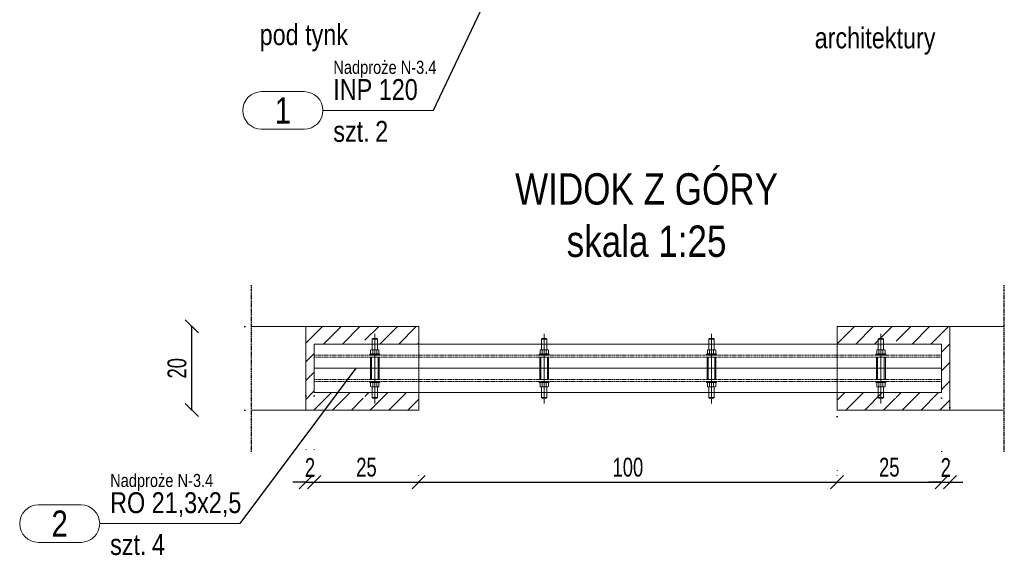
# Model space of a CAD drawing. Header units: millimetres. Extents: x 11149 to 111407, y -107619 to -23630.
# Tile 76 of 245: x 21215 to 21451, y -35718 to -35590. Entities that reach past the tile are written whole.
import ezdxf
from ezdxf.enums import TextEntityAlignment as Align

# ---------------------------------------------------------------- set-up
doc = ezdxf.new("R2010")
doc.units = ezdxf.units.MM
doc.header["$LTSCALE"] = 2
for name, pattern in [('CENTER2', [28.575, 19.05, -3.175, 3.175, -3.175]), ('DOT', [6.35, 0, -6.35]), ('HIDDEN', [9.525, 6.35, -3.175])]:
    doc.linetypes.add(name, pattern=pattern)
doc.layers.get('0').update_dxf_attribs({"plot": 0})
doc.layers.get('Defpoints').update_dxf_attribs({"color": 1})
for name, color, linetype, lineweight in [('e-cad_252', 252, 'HIDDEN', 9), ('e-cad_cienkie', 1, 'Continuous', 9), ('e-cad_opisy', 7, 'Continuous', 9), ('e-cad_osie', 22, 'CENTER2', 9), ('e-cad_stal_kontur', 222, 'Continuous', 20), ('e-cad_stal_ukryte', 222, 'HIDDEN', 9), ('e-cad_wymiary', 4, 'Continuous', 9)]:
    doc.layers.add(name, color=color, linetype=linetype, lineweight=lineweight)
doc.layers.add('e-cad_rzutnie', color=61, linetype='Continuous', lineweight=9, plot=False)
doc.layers.add('e-cad_ukryte', color=30, linetype='HIDDEN')
doc.styles.add('e-cad_1', font='arial.ttf', dxfattribs={"width": 0.7})
doc.styles.add('e-cad_2', font='arial.ttf', dxfattribs={"width": 0.8})
doc.dimstyles.new('e-cad_1_25_[cm]', dxfattribs={"dimscale": 2.5, "dimtxt": 1.8, "dimasz": 1.25, "dimexe": 1.25, "dimexo": 0.625, "dimgap": 0.5, "dimtad": 1, "dimdec": 0, "dimrnd": 1, "dimzin": 1, "dimtxsty": 'e-cad_1', "dimblk": 'OBLIQUE', "dimcen": 2.5, "dimclrd": 256, "dimclre": 252, "dimclrt": 7, "dimadec": 0, "dimazin": 0, "dimtfac": 1, "dimtix": 1, "dimtmove": 2, "dimatfit": 3, "dimldrblk": 'NONE', "dimfxl": 60, "dimfxlon": 1, "dimarcsym": 0})

# ---------------------------------------------------------------- blocks, each defined once
blk = doc.blocks.new('_OBLIQUE')
at = {"color": 0, "linetype": 'ByBlock', "lineweight": -2}
blk.add_line((-0.5, -0.5), (0.5, 0.5), dxfattribs=at)
blk = doc.blocks.new('*D1490')
at = {"layer": 'Defpoints', "color": 0, "ltscale": 0.5}
for p in [(21283.9, -35678.02), (21285.9, -35678.02), (21285.9, -35700.27)]:
    blk.add_point(p, dxfattribs=at)
at = {"layer": 'e-cad_wymiary', "color": 252, "linetype": 'DOT', "lineweight": -2}
for p, q in [((21283.9, -35679.59), (21283.9, -35703.4)), ((21285.9, -35679.59), (21285.9, -35703.4))]:
    blk.add_line(p, q, dxfattribs=at)
at = {"layer": 'e-cad_wymiary', "lineweight": -2}
for p, q in [((21283.9, -35700.27), (21280.77, -35700.27)), ((21283.9, -35700.27), (21285.9, -35700.27)), ((21285.9, -35700.27), (21289.02, -35700.27))]:
    blk.add_line(p, q, dxfattribs=at)
at = {"layer": 'e-cad_wymiary', "lineweight": -2, "ltscale": 0.5, "xscale": 3.125, "yscale": 3.125, "zscale": 3.125}
blk.add_blockref('_OBLIQUE', (21283.9, -35700.27), dxfattribs=at)
at = {"layer": 'e-cad_wymiary', "lineweight": -2, "ltscale": 0.5, "xscale": 3.125, "yscale": 3.125, "zscale": 3.125, "rotation": 180}
blk.add_blockref('_OBLIQUE', (21285.9, -35700.27), dxfattribs=at)
at = {"layer": 'e-cad_wymiary', "color": 7, "ltscale": 0.5, "insert": (21284.9, -35696.76), "char_height": 4.5, "attachment_point": 5, "style": 'e-cad_1'}
blk.add_mtext('2', dxfattribs=at)
blk = doc.blocks.new('_None')
blk = doc.blocks.new('*D1494')
at = {"layer": 'Defpoints', "color": 0, "ltscale": 0.5}
for p in [(21256.65, -35663.04), (21270.9, -35663.04), (21270.9, -35683.04)]:
    blk.add_point(p, dxfattribs=at)
at = {"layer": 'e-cad_wymiary', "color": 252, "linetype": 'DOT', "lineweight": -2}
for p, q in [((21269.33, -35663.04), (21253.53, -35663.04)), ((21269.33, -35683.04), (21253.53, -35683.04))]:
    blk.add_line(p, q, dxfattribs=at)
at = {"layer": 'e-cad_wymiary', "lineweight": -2}
blk.add_line((21256.65, -35683.04), (21256.65, -35663.04), dxfattribs=at)
at = {"layer": 'e-cad_wymiary', "lineweight": -2, "ltscale": 0.5, "xscale": 3.125, "yscale": 3.125, "zscale": 3.125}
for p, rotation in [((21256.65, -35663.04), 90), ((21256.65, -35683.04), 270)]:
    blk.add_blockref('_OBLIQUE', p, dxfattribs=dict(at, rotation=rotation))
at = {"layer": 'e-cad_wymiary', "color": 7, "ltscale": 0.5, "insert": (21253.11, -35673.04), "char_height": 4.5, "attachment_point": 5, "rotation": 90, "style": 'e-cad_1'}
blk.add_mtext('20', dxfattribs=at)
blk = doc.blocks.new('*D1496')
at = {"layer": 'Defpoints', "color": 0, "ltscale": 0.5}
for p in [(21285.9, -35700.27), (21310.9, -35700.27), (21310.9, -35700.27)]:
    blk.add_point(p, dxfattribs=at)
at = {"layer": 'e-cad_wymiary', "color": 252, "linetype": 'DOT', "lineweight": -2}
for p, q in [((21285.9, -35698.71), (21285.9, -35697.15)), ((21310.9, -35698.71), (21310.9, -35697.15))]:
    blk.add_line(p, q, dxfattribs=at)
at = {"layer": 'e-cad_wymiary', "lineweight": -2}
blk.add_line((21285.9, -35700.27), (21310.9, -35700.27), dxfattribs=at)
at = {"layer": 'e-cad_wymiary', "lineweight": -2, "ltscale": 0.5, "xscale": 3.125, "yscale": 3.125, "zscale": 3.125, "rotation": 180}
blk.add_blockref('_OBLIQUE', (21285.9, -35700.27), dxfattribs=at)
at = {"layer": 'e-cad_wymiary', "lineweight": -2, "ltscale": 0.5, "xscale": 3.125, "yscale": 3.125, "zscale": 3.125}
blk.add_blockref('_OBLIQUE', (21310.9, -35700.27), dxfattribs=at)
at = {"layer": 'e-cad_wymiary', "color": 7, "ltscale": 0.5, "insert": (21298.4, -35696.72), "char_height": 4.5, "attachment_point": 5, "style": 'e-cad_1'}
blk.add_mtext('25', dxfattribs=at)
blk = doc.blocks.new('*D1497')
at = {"layer": 'Defpoints', "color": 0, "ltscale": 0.5}
for p in [(21435.9, -35678.54), (21410.9, -35683.04), (21435.9, -35700.27)]:
    blk.add_point(p, dxfattribs=at)
at = {"layer": 'e-cad_wymiary', "color": 252, "linetype": 'DOT', "lineweight": -2}
for p, q in [((21435.9, -35680.1), (21435.9, -35703.4)), ((21410.9, -35684.6), (21410.9, -35703.4))]:
    blk.add_line(p, q, dxfattribs=at)
at = {"layer": 'e-cad_wymiary', "lineweight": -2}
blk.add_line((21410.9, -35700.27), (21435.9, -35700.27), dxfattribs=at)
at = {"layer": 'e-cad_wymiary', "lineweight": -2, "ltscale": 0.5, "xscale": 3.125, "yscale": 3.125, "zscale": 3.125, "rotation": 180}
blk.add_blockref('_OBLIQUE', (21410.9, -35700.27), dxfattribs=at)
at = {"layer": 'e-cad_wymiary', "lineweight": -2, "ltscale": 0.5, "xscale": 3.125, "yscale": 3.125, "zscale": 3.125}
blk.add_blockref('_OBLIQUE', (21435.9, -35700.27), dxfattribs=at)
at = {"layer": 'e-cad_wymiary', "color": 7, "ltscale": 0.5, "insert": (21423.4, -35696.72), "char_height": 4.5, "attachment_point": 5, "style": 'e-cad_1'}
blk.add_mtext('25', dxfattribs=at)
blk = doc.blocks.new('*D1498')
at = {"layer": 'Defpoints', "color": 0, "ltscale": 0.5}
for p in [(21435.9, -35678.54), (21437.9, -35680.82), (21437.9, -35700.27)]:
    blk.add_point(p, dxfattribs=at)
at = {"layer": 'e-cad_wymiary', "color": 252, "linetype": 'DOT', "lineweight": -2}
for p, q in [((21435.9, -35680.1), (21435.9, -35703.4)), ((21437.9, -35682.38), (21437.9, -35703.4))]:
    blk.add_line(p, q, dxfattribs=at)
at = {"layer": 'e-cad_wymiary', "lineweight": -2}
for p, q in [((21435.9, -35700.27), (21432.77, -35700.27)), ((21435.9, -35700.27), (21437.9, -35700.27)), ((21437.9, -35700.27), (21441.02, -35700.27))]:
    blk.add_line(p, q, dxfattribs=at)
at = {"layer": 'e-cad_wymiary', "lineweight": -2, "ltscale": 0.5, "xscale": 3.125, "yscale": 3.125, "zscale": 3.125}
blk.add_blockref('_OBLIQUE', (21435.9, -35700.27), dxfattribs=at)
at = {"layer": 'e-cad_wymiary', "lineweight": -2, "ltscale": 0.5, "xscale": 3.125, "yscale": 3.125, "zscale": 3.125, "rotation": 180}
blk.add_blockref('_OBLIQUE', (21437.9, -35700.27), dxfattribs=at)
at = {"layer": 'e-cad_wymiary', "color": 7, "ltscale": 0.5, "insert": (21436.9, -35696.76), "char_height": 4.5, "attachment_point": 5, "style": 'e-cad_1'}
blk.add_mtext('2', dxfattribs=at)
blk = doc.blocks.new('*D1503')
at = {"layer": 'Defpoints', "color": 0, "ltscale": 0.5}
for p in [(21310.9, -35700.27), (21410.9, -35700.27), (21410.9, -35700.27)]:
    blk.add_point(p, dxfattribs=at)
at = {"layer": 'e-cad_wymiary', "color": 252, "linetype": 'DOT', "lineweight": -2}
for p, q in [((21310.9, -35698.71), (21310.9, -35697.15)), ((21410.9, -35698.71), (21410.9, -35697.15))]:
    blk.add_line(p, q, dxfattribs=at)
at = {"layer": 'e-cad_wymiary', "lineweight": -2}
blk.add_line((21310.9, -35700.27), (21410.9, -35700.27), dxfattribs=at)
at = {"layer": 'e-cad_wymiary', "lineweight": -2, "ltscale": 0.5, "xscale": 3.125, "yscale": 3.125, "zscale": 3.125, "rotation": 180}
blk.add_blockref('_OBLIQUE', (21310.9, -35700.27), dxfattribs=at)
at = {"layer": 'e-cad_wymiary', "lineweight": -2, "ltscale": 0.5, "xscale": 3.125, "yscale": 3.125, "zscale": 3.125}
blk.add_blockref('_OBLIQUE', (21410.9, -35700.27), dxfattribs=at)
at = {"layer": 'e-cad_wymiary', "color": 7, "ltscale": 0.5, "insert": (21360.9, -35696.72), "char_height": 4.5, "attachment_point": 5, "style": 'e-cad_1'}
blk.add_mtext('100', dxfattribs=at)
blk = doc.blocks.new('e-cad_StalOpis_2')
at = {"layer": 'e-cad_cienkie', "ltscale": 0.4}
blk.add_lwpolyline([(-14.866, 1.8), (-10.784, 1.8, -0.991311), (-10.784, -1.8), (-14.866, -1.8, -0.991311)], format="xyb", close=True, dxfattribs=at)
at = {"layer": 'e-cad_cienkie'}
blk.add_lwpolyline([(0, 0), (-9, 0)], dxfattribs=at)
at = {"layer": 'e-cad_opisy', "ltscale": 0.04, "style": 'e-cad_1', "width": 0.8}
for tag, p in [('PROFIL', (-8, 1)), ('s_2', (-8, -3)), ('ILOSC', (-4, -3))]:
    blk.add_attdef(tag, p, '', height=2, dxfattribs=at)
at = {"layer": 'e-cad_opisy', "ltscale": 0.04, "style": 'e-cad_1', "width": 0.95, "flags": 1}
blk.add_attdef('s_1', text='', height=2, dxfattribs=at).set_placement((30.3, 1), align=Align.CENTER)
at = {"layer": 'e-cad_opisy', "color": 9, "ltscale": 0.04, "style": 'e-cad_1', "width": 0.8}
blk.add_attdef('NR', text='', height=2.5, dxfattribs=at).set_placement((-12.825, 0), align=Align.MIDDLE_CENTER)
at = {"layer": 'e-cad_opisy', "ltscale": 0.04, "style": 'e-cad_1', "width": 0.8, "flags": 1}
for tag, p in [('MASA', (0, -15)), ('OBWOD', (0, -20)), ('GATUNEK_STALI', (0, -25))]:
    blk.add_attdef(tag, p, '', height=3, dxfattribs=at)
at = {"layer": 'e-cad_rzutnie', "ltscale": 0.04, "style": 'e-cad_1', "width": 0.8}
blk.add_attdef('POZYCJA', (-8, 3.5), '', height=1.25, dxfattribs=at)
at = {"layer": 'e-cad_rzutnie', "ltscale": 0.04, "style": 'e-cad_1', "width": 0.8, "flags": 1}
blk.add_attdef('DLUGOSC', text='', height=1.25, dxfattribs=at).set_placement((-12.825, -2.05), align=Align.TOP_CENTER)

msp = doc.modelspace()

# ---------------------------------------------------------------- hatches: boundary and pattern name
at = {"layer": 'e-cad_252', "ltscale": 10}
h = msp.add_hatch(dxfattribs=at)
h.set_pattern_fill('ANSI31', color=256)
h.set_pattern_definition([(45, (19376.5018, -40129.2825), (-2.245064, 2.245064), [])])
h.paths.add_polyline_path([(21283.9, -35683.04), (21283.9, -35663.04), (21310.9, -35663.04), (21310.9, -35667.24), (21298.03, -35667.24), (21298.03, -35666.04), (21297.88, -35665.89), (21297.4, -35665.89), (21296.91, -35665.89), (21296.76, -35666.04), (21296.76, -35667.24), (21285.9, -35667.24), (21285.9, -35669.89), (21285.9, -35670.4), (21285.9, -35673.04), (21285.9, -35675.69), (21285.9, -35676.2), (21285.9, -35678.84), (21296.76, -35678.84), (21296.76, -35680.05), (21296.91, -35680.2), (21297.4, -35680.2), (21297.88, -35680.2), (21298.03, -35680.05), (21298.03, -35678.84), (21310.9, -35678.84), (21310.9, -35683.04)])
h = msp.add_hatch(dxfattribs=at)
h.set_pattern_fill('ANSI31', color=256)
h.set_pattern_definition([(45, (19373.5018, -40129.2825), (-2.245064, 2.245064), [])])
h.paths.add_polyline_path([(21410.9, -35678.84), (21423.76, -35678.84), (21423.76, -35680.05), (21423.91, -35680.2), (21424.4, -35680.2), (21424.88, -35680.2), (21425.03, -35680.05), (21425.03, -35678.84), (21435.9, -35678.84), (21435.9, -35676.2), (21435.9, -35675.69), (21435.9, -35673.04), (21435.9, -35670.4), (21435.9, -35669.89), (21435.9, -35667.24), (21425.03, -35667.24), (21425.03, -35666.04), (21424.88, -35665.89), (21424.4, -35665.89), (21423.91, -35665.89), (21423.76, -35666.04), (21423.76, -35667.24), (21410.9, -35667.24), (21410.9, -35663.04), (21437.9, -35663.04), (21437.9, -35683.04), (21410.9, -35683.04)])

# ---------------------------------------------------------------- linework, layer by layer
at = {"layer": 'e-cad_cienkie'}
for p, q in [((21310.48, -35611.38), (21314.39, -35611.38)), ((21257.12, -35710.18), (21268.12, -35710.18))]:
    msp.add_line(p, q, dxfattribs=at)
at = {"layer": 'e-cad_opisy'}
for p, q in [((21270.9, -35663.04), (21310.9, -35663.04)), ((21283.9, -35663.04), (21283.9, -35683.04)), ((21310.9, -35683.04), (21310.9, -35663.04)), ((21410.9, -35683.04), (21410.9, -35663.04)), ((21450.9, -35663.04), (21410.9, -35663.04)), ((21437.9, -35663.04), (21437.9, -35683.04)), ((21270.9, -35683.04), (21310.9, -35683.04)), ((21450.9, -35683.04), (21410.9, -35683.04))]:
    msp.add_line(p, q, dxfattribs=at)
at = {"layer": 'e-cad_opisy', "color": 0, "linetype": 'HIDDEN', "ltscale": 4}
for p, q in [((21299.76, -35666.04), (21301.03, -35666.04)), ((21299.91, -35665.89), (21300.88, -35665.89)), ((21340.26, -35666.04), (21341.53, -35666.04)), ((21340.41, -35665.89), (21341.38, -35665.89)), ((21380.26, -35666.04), (21381.53, -35666.04)), ((21380.41, -35665.89), (21381.38, -35665.89)), ((21420.76, -35666.04), (21422.03, -35666.04)), ((21420.91, -35665.89), (21421.88, -35665.89)), ((21299.76, -35680.05), (21301.03, -35680.05)), ((21299.91, -35680.2), (21300.88, -35680.2)), ((21340.26, -35680.05), (21341.53, -35680.05)), ((21340.41, -35680.2), (21341.38, -35680.2)), ((21380.26, -35680.05), (21381.53, -35680.05)), ((21380.41, -35680.2), (21381.38, -35680.2)), ((21420.76, -35680.05), (21422.03, -35680.05)), ((21420.91, -35680.2), (21421.88, -35680.2))]:
    msp.add_line(p, q, dxfattribs=at)
for points in [[(21299.91, -35665.89), (21299.76, -35666.04), (21299.76, -35668.6)], [(21300.88, -35665.89), (21301.03, -35666.04), (21301.03, -35668.6)], [(21340.41, -35665.89), (21340.26, -35666.04), (21340.26, -35668.6)], [(21341.38, -35665.89), (21341.53, -35666.04), (21341.53, -35668.6)], [(21380.41, -35665.89), (21380.26, -35666.04), (21380.26, -35668.6)], [(21381.38, -35665.89), (21381.53, -35666.04), (21381.53, -35668.6)], [(21420.91, -35665.89), (21420.76, -35666.04), (21420.76, -35668.6)], [(21421.88, -35665.89), (21422.03, -35666.04), (21422.03, -35668.6)], [(21299.91, -35680.2), (21299.76, -35680.05), (21299.76, -35677.49)], [(21300.88, -35680.2), (21301.03, -35680.05), (21301.03, -35677.49)], [(21340.41, -35680.2), (21340.26, -35680.05), (21340.26, -35677.49)], [(21341.38, -35680.2), (21341.53, -35680.05), (21341.53, -35677.49)], [(21380.41, -35680.2), (21380.26, -35680.05), (21380.26, -35677.49)], [(21381.38, -35680.2), (21381.53, -35680.05), (21381.53, -35677.49)], [(21420.91, -35680.2), (21420.76, -35680.05), (21420.76, -35677.49)], [(21421.88, -35680.2), (21422.03, -35680.05), (21422.03, -35677.49)]]:
    msp.add_lwpolyline(points, dxfattribs=at)
at = {"layer": 'e-cad_opisy'}
for points in [[(21301.6, -35669.89), (21299.2, -35669.89), (21299.2, -35669.64), (21301.6, -35669.64), (21301.6, -35669.89)], [(21299.4, -35668.7), (21299.4, -35669.53)], [(21301.14, -35668.6), (21299.65, -35668.6)], [(21301.14, -35669.64), (21299.65, -35669.64)], [(21299.9, -35668.6), (21299.9, -35669.64)], [(21300.89, -35668.6), (21300.89, -35669.64)], [(21301.39, -35668.7), (21301.39, -35669.53)], [(21342.1, -35669.89), (21339.7, -35669.89), (21339.7, -35669.64), (21342.1, -35669.64), (21342.1, -35669.89)], [(21339.9, -35668.7), (21339.9, -35669.53)], [(21341.64, -35668.6), (21340.15, -35668.6)], [(21341.64, -35669.64), (21340.15, -35669.64)], [(21340.4, -35668.6), (21340.4, -35669.64)], [(21341.39, -35668.6), (21341.39, -35669.64)], [(21341.89, -35668.7), (21341.89, -35669.53)], [(21382.1, -35669.89), (21379.7, -35669.89), (21379.7, -35669.64), (21382.1, -35669.64), (21382.1, -35669.89)], [(21379.9, -35668.7), (21379.9, -35669.53)], [(21381.64, -35668.6), (21380.15, -35668.6)], [(21381.64, -35669.64), (21380.15, -35669.64)], [(21380.4, -35668.6), (21380.4, -35669.64)], [(21381.39, -35668.6), (21381.39, -35669.64)], [(21381.89, -35668.7), (21381.89, -35669.53)], [(21422.6, -35669.89), (21420.2, -35669.89), (21420.2, -35669.64), (21422.6, -35669.64), (21422.6, -35669.89)], [(21420.4, -35668.7), (21420.4, -35669.53)], [(21422.14, -35668.6), (21420.65, -35668.6)], [(21422.14, -35669.64), (21420.65, -35669.64)], [(21420.9, -35668.6), (21420.9, -35669.64)], [(21421.89, -35668.6), (21421.89, -35669.64)], [(21422.39, -35668.7), (21422.39, -35669.53)], [(21301.6, -35676.2), (21299.2, -35676.2), (21299.2, -35676.45), (21301.6, -35676.45), (21301.6, -35676.2)], [(21299.4, -35677.38), (21299.4, -35676.55)], [(21301.14, -35676.45), (21299.65, -35676.45)], [(21299.9, -35677.49), (21299.9, -35676.45)], [(21300.89, -35677.49), (21300.89, -35676.45)], [(21301.39, -35677.38), (21301.39, -35676.55)], [(21342.1, -35676.2), (21339.7, -35676.2), (21339.7, -35676.45), (21342.1, -35676.45), (21342.1, -35676.2)], [(21339.9, -35677.38), (21339.9, -35676.55)], [(21341.64, -35676.45), (21340.15, -35676.45)], [(21340.4, -35677.49), (21340.4, -35676.45)], [(21341.39, -35677.49), (21341.39, -35676.45)], [(21341.89, -35677.38), (21341.89, -35676.55)], [(21382.1, -35676.2), (21379.7, -35676.2), (21379.7, -35676.45), (21382.1, -35676.45), (21382.1, -35676.2)], [(21379.9, -35677.38), (21379.9, -35676.55)], [(21381.64, -35676.45), (21380.15, -35676.45)], [(21380.4, -35677.49), (21380.4, -35676.45)], [(21381.39, -35677.49), (21381.39, -35676.45)], [(21381.89, -35677.38), (21381.89, -35676.55)], [(21422.6, -35676.2), (21420.2, -35676.2), (21420.2, -35676.45), (21422.6, -35676.45), (21422.6, -35676.2)], [(21420.4, -35677.38), (21420.4, -35676.55)], [(21422.14, -35676.45), (21420.65, -35676.45)], [(21420.9, -35677.49), (21420.9, -35676.45)], [(21421.89, -35677.49), (21421.89, -35676.45)], [(21422.39, -35677.38), (21422.39, -35676.55)], [(21301.14, -35677.49), (21299.65, -35677.49)], [(21341.64, -35677.49), (21340.15, -35677.49)], [(21381.64, -35677.49), (21380.15, -35677.49)], [(21422.14, -35677.49), (21420.65, -35677.49)]]:
    msp.add_lwpolyline(points, dxfattribs=at)
for points in [[(21299.9, -35668.7, 0.419144), (21299.4, -35668.7)], [(21299.9, -35669.53, -0.419144), (21299.4, -35669.53)], [(21300.89, -35668.7, 0.209572), (21299.9, -35668.7)], [(21300.89, -35669.53, -0.209572), (21299.9, -35669.53)], [(21301.39, -35668.7, 0.419144), (21300.89, -35668.7)], [(21301.39, -35669.53, -0.419144), (21300.89, -35669.53)], [(21340.4, -35668.7, 0.419144), (21339.9, -35668.7)], [(21340.4, -35669.53, -0.419144), (21339.9, -35669.53)], [(21341.39, -35668.7, 0.209572), (21340.4, -35668.7)], [(21341.39, -35669.53, -0.209572), (21340.4, -35669.53)], [(21341.89, -35668.7, 0.419144), (21341.39, -35668.7)], [(21341.89, -35669.53, -0.419144), (21341.39, -35669.53)], [(21380.4, -35668.7, 0.419144), (21379.9, -35668.7)], [(21380.4, -35669.53, -0.419144), (21379.9, -35669.53)], [(21381.39, -35668.7, 0.209572), (21380.4, -35668.7)], [(21381.39, -35669.53, -0.209572), (21380.4, -35669.53)], [(21381.89, -35668.7, 0.419144), (21381.39, -35668.7)], [(21381.89, -35669.53, -0.419144), (21381.39, -35669.53)], [(21420.9, -35668.7, 0.419144), (21420.4, -35668.7)], [(21420.9, -35669.53, -0.419144), (21420.4, -35669.53)], [(21421.89, -35668.7, 0.209572), (21420.9, -35668.7)], [(21421.89, -35669.53, -0.209572), (21420.9, -35669.53)], [(21422.39, -35668.7, 0.419144), (21421.89, -35668.7)], [(21422.39, -35669.53, -0.419144), (21421.89, -35669.53)], [(21299.9, -35676.55, 0.419144), (21299.4, -35676.55)], [(21300.89, -35676.55, 0.209572), (21299.9, -35676.55)], [(21301.39, -35676.55, 0.419144), (21300.89, -35676.55)], [(21340.4, -35676.55, 0.419144), (21339.9, -35676.55)], [(21341.39, -35676.55, 0.209572), (21340.4, -35676.55)], [(21341.89, -35676.55, 0.419144), (21341.39, -35676.55)], [(21380.4, -35676.55, 0.419144), (21379.9, -35676.55)], [(21381.39, -35676.55, 0.209572), (21380.4, -35676.55)], [(21381.89, -35676.55, 0.419144), (21381.39, -35676.55)], [(21420.9, -35676.55, 0.419144), (21420.4, -35676.55)], [(21421.89, -35676.55, 0.209572), (21420.9, -35676.55)], [(21422.39, -35676.55, 0.419144), (21421.89, -35676.55)], [(21299.9, -35677.38, -0.419144), (21299.4, -35677.38)], [(21300.89, -35677.38, -0.209572), (21299.9, -35677.38)], [(21301.39, -35677.38, -0.419144), (21300.89, -35677.38)], [(21340.4, -35677.38, -0.419144), (21339.9, -35677.38)], [(21341.39, -35677.38, -0.209572), (21340.4, -35677.38)], [(21341.89, -35677.38, -0.419144), (21341.39, -35677.38)], [(21380.4, -35677.38, -0.419144), (21379.9, -35677.38)], [(21381.39, -35677.38, -0.209572), (21380.4, -35677.38)], [(21381.89, -35677.38, -0.419144), (21381.39, -35677.38)], [(21420.9, -35677.38, -0.419144), (21420.4, -35677.38)], [(21421.89, -35677.38, -0.209572), (21420.9, -35677.38)], [(21422.39, -35677.38, -0.419144), (21421.89, -35677.38)]]:
    msp.add_lwpolyline(points, format="xyb", dxfattribs=at)
at = {"layer": 'e-cad_osie'}
for points in [[(21300.4, -35664.79), (21300.4, -35681.48)], [(21340.9, -35664.79), (21340.9, -35681.48)], [(21380.9, -35664.79), (21380.9, -35681.48)], [(21421.4, -35664.79), (21421.4, -35681.48)]]:
    msp.add_lwpolyline(points, dxfattribs=at)
at = {"layer": 'e-cad_stal_kontur'}
for points in [[(21285.9, -35667.24), (21435.9, -35667.24)], [(21285.9, -35667.24), (21285.9, -35673.04)], [(21435.9, -35673.04), (21435.9, -35667.24)], [(21285.9, -35673.04), (21435.9, -35673.04)], [(21285.9, -35673.04), (21285.9, -35678.84)], [(21285.9, -35673.04), (21435.9, -35673.04)], [(21435.9, -35678.84), (21435.9, -35673.04)], [(21285.9, -35678.84), (21435.9, -35678.84)]]:
    msp.add_lwpolyline(points, dxfattribs=at)
at = {"layer": 'e-cad_stal_kontur', "color": 0, "ltscale": 0.8}
for points in [[(21299.33, -35670.4), (21299.33, -35675.69), (21301.46, -35675.69), (21301.46, -35670.4)], [(21339.83, -35670.4), (21339.83, -35675.69), (21341.96, -35675.69), (21341.96, -35670.4)], [(21379.83, -35670.4), (21379.83, -35675.69), (21381.96, -35675.69), (21381.96, -35670.4)], [(21420.33, -35670.4), (21420.33, -35675.69), (21422.46, -35675.69), (21422.46, -35670.4)]]:
    msp.add_lwpolyline(points, close=True, dxfattribs=at)
at = {"layer": 'e-cad_stal_ukryte', "ltscale": 0.02}
for points in [[(21285.9, -35669.89), (21435.9, -35669.89)], [(21285.9, -35670.4), (21435.9, -35670.4)], [(21285.9, -35675.69), (21435.9, -35675.69)], [(21285.9, -35676.2), (21435.9, -35676.2)]]:
    msp.add_lwpolyline(points, dxfattribs=at)
at = {"layer": 'e-cad_stal_ukryte', "color": 0, "ltscale": 0.8}
for points in [[(21299.58, -35670.4), (21299.58, -35675.69)], [(21301.21, -35670.4), (21301.21, -35675.69)], [(21340.08, -35670.4), (21340.08, -35675.69)], [(21341.71, -35670.4), (21341.71, -35675.69)], [(21380.08, -35670.4), (21380.08, -35675.69)], [(21381.71, -35670.4), (21381.71, -35675.69)], [(21420.58, -35670.4), (21420.58, -35675.69)], [(21422.21, -35670.4), (21422.21, -35675.69)]]:
    msp.add_lwpolyline(points, dxfattribs=at)
at = {"layer": 'e-cad_ukryte', "ltscale": 0.02}
for p, q in [((21270.9, -35693.04), (21270.9, -35653.04)), ((21450.9, -35693.04), (21450.9, -35653.04))]:
    msp.add_line(p, q, dxfattribs=at)

# ---------------------------------------------------------------- block references
at = {"layer": 'e-cad_opisy', "ltscale": 0.5, "xscale": 2.5, "yscale": 2.5, "zscale": 2.5}
for p, values in [((21310.48, -35611.38), {'NR': '1', 'PROFIL': 'INP 120', 'ILOSC': '2', 'POZYCJA': 'Nadproże N-3.4', 's_2': 'szt.'}), ((21257.12, -35710.18), {'NR': '2', 'PROFIL': 'RO 21,3x2,5', 'ILOSC': '4', 'POZYCJA': 'Nadproże N-3.4', 's_2': 'szt.'})]:
    msp.add_blockref('e-cad_StalOpis_2', p, dxfattribs=at).add_auto_attribs(values)

# ---------------------------------------------------------------- texts
at = {"layer": 'e-cad_opisy', "style": 'e-cad_1', "width": 0.8}
for s, p in [('pod tynk', (21272.87, -35595.75)), ('architektury', (21405.56, -35596.53))]:
    msp.add_text(s, height=5, dxfattribs=at).set_placement(p)
at = {"layer": 'e-cad_opisy', "ltscale": 0.8, "insert": (21365.37, -35646.51), "char_height": 7.5, "width": 113.777, "attachment_point": 8, "style": 'e-cad_2'}
msp.add_mtext('WIDOK Z GÓRY\\Pskala 1:25', dxfattribs=at)

# ---------------------------------------------------------------- dimensions: what is measured, and where the dimension line sits
at = {"layer": 'e-cad_wymiary'}
dim = msp.add_linear_dim(base=(21256.65, -35663.04), p1=(21270.9, -35683.04), p2=(21270.9, -35663.04), angle=90, dimstyle='e-cad_1_25_[cm]', dxfattribs=at)
dim.commit()
dim.dimension.update_dxf_attribs({"geometry": '*D1494', "text_midpoint": (21253.11, -35673.04)})
for base, p1, p2, picture, middle in [((21285.9, -35700.27), (21283.9, -35678.02), (21285.9, -35678.02), '*D1490', (21284.9, -35696.76)), ((21435.9, -35700.27), (21410.9, -35683.04), (21435.9, -35678.54), '*D1497', (21423.4, -35696.72)), ((21437.9, -35700.27), (21435.9, -35678.54), (21437.9, -35680.82), '*D1498', (21436.9, -35696.76)), ((21310.9, -35700.27), (21285.9, -35700.27), (21310.9, -35700.27), '*D1496', (21298.4, -35696.72)), ((21410.9, -35700.27), (21310.9, -35700.27), (21410.9, -35700.27), '*D1503', (21360.9, -35696.72))]:
    dim = msp.add_linear_dim(base=base, p1=p1, p2=p2, dimstyle='e-cad_1_25_[cm]', dxfattribs=at)
    dim.commit()
    dim.dimension.update_dxf_attribs({"geometry": picture, "text_midpoint": middle})

# ---------------------------------------------------------------- leaders
at = {"layer": 'e-cad_cienkie', "has_arrowhead": 0}
for points in [[(21349, -35538.04), (21314.39, -35611.38)], [(21295.9, -35673.04), (21268.12, -35710.18)]]:
    msp.add_leader(points, dimstyle='e-cad_1_25_[cm]', override={"dimldrblk": 'None'}, dxfattribs=at)

doc.saveas('drawing.dxf')
